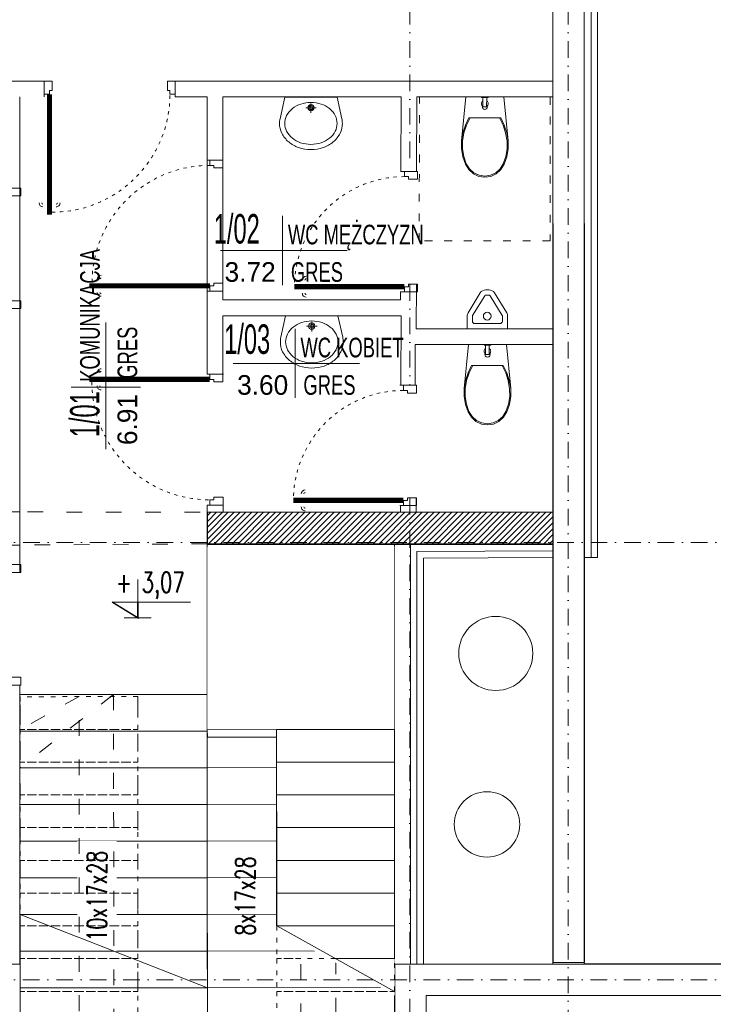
# Model space of a CAD drawing. Header units: centimetres. Extents: x -122 to 72759, y 3298 to 43172.
# Tile 13 of 243: x 37161 to 37691, y 8097 to 8849. Entities that reach past the tile are written whole.
import ezdxf
from ezdxf.enums import TextEntityAlignment as Align

# ---------------------------------------------------------------- set-up
doc = ezdxf.new("R2010")
doc.units = ezdxf.units.CM
doc.header["$MEASUREMENT"] = 0
doc.linetypes.add('ACAD_ISO03W100', pattern=[30, 12, -18])
doc.linetypes.add('DASHDOT', pattern=[25.4, 12.7, -6.35, 0, -6.35])
doc.layers.get('0').update_dxf_attribs({"lineweight": 5})
for name, color, linetype, lineweight in [('0-LINIA CIENKA', 7, 'Continuous', 5), ('0-LINIA ŚREDNIA', 7, 'Continuous', 5), ('0-OSIE', 7, 'DASHDOT', 5), ('0-WIDOSK', 7, 'Continuous', 5), ('1-sciany projektowane', 7, 'Continuous', 5), ('_ nowe meble', 7, 'Continuous', 5), ('_ ściany konstrukcyjne', 7, 'Continuous', 5), ('A_drzwi', 252, 'Continuous', 5), ('A_sciany dzialowe', 7, 'Continuous', 5), ('meble', 7, 'Continuous', 5), ('METKI MIESZKAŃ', 7, 'Continuous', 5), ('OCIEPLENIE', 7, 'BATTING', 5), ('PR-METKI', 7, 'Continuous', 5), ('wymiarowanie', 7, 'Continuous', 5), ('ZZZ_Xref', 7, 'Continuous', 5)]:
    doc.layers.add(name, color=color, linetype=linetype, lineweight=lineweight)
doc.styles.get("Standard").update_dxf_attribs({"font": 'ARIAL.TTF'})
doc.styles.add('tabelka', font='swz721lc.ttf')
doc.linetypes.add('BATTING', pattern='A,0.0001,-0.1,[134,ltypeshp.shx,S=0.1,R=0,X=-0.1,Y=0],-0.2,[134,ltypeshp.shx,S=0.1,R=180,X=0.1,Y=0],-0.1', length=0.4001)

# ---------------------------------------------------------------- blocks, each defined once
blk = doc.blocks.new('G$CA1DC9C89')
at = {"layer": 'wymiarowanie', "lineweight": 5, "ltscale": 0.5, "transparency": 33554687}
h = blk.add_hatch(dxfattribs=at)
h.set_pattern_fill('ANSI31', color=256, angle=228.1888)
h.set_pattern_definition([(45, (-704.956, 2560.7218), (-2.245064, 2.245064), [])])
h.paths.add_polyline_path([(2658.22, -2167.28), (2922.04, -2167.28), (2922.04, -2142.76), (2658.22, -2142.76)])
at = {"lineweight": 5}
blk.add_line((2816.92, -2045.75), (2816.92, -2014.76), dxfattribs=at)
at = {"layer": '0-LINIA CIENKA', "lineweight": 5}
for points in [[(2922.01, -2487.71), (2922.01, -1357.7), (2945.93, -1357.7), (2945.93, -2487.71)], [(4056.09, -1357.64), (2946.09, -1357.64), (2946.09, -2487.63), (4056.09, -2487.63)]]:
    blk.add_lwpolyline(points, close=True, dxfattribs=at)
at = {"layer": '0-LINIA ŚREDNIA', "lineweight": 5}
blk.add_lwpolyline([(1439.32, -1488.75), (2204.93, -1488.74), (2204.93, -1313.67), (4100.09, -1313.67), (4100.09, -2531.73), (2845.27, -2531.74), (2845.27, -2648.7), (2845.27, -2648.7), (2845.27, -2720.74), (2471.1, -2720.74), (2471.1, -2531.74), (1439.21, -2531.73), (1439.52, -2511.72), (2491.1, -2511.74), (2491.1, -2700.74), (2825.27, -2700.74), (2825.27, -2668.7), (2825.27, -2668.7), (2825.27, -2511.74), (4080.09, -2511.73), (4080.09, -1333.67), (2224.93, -1333.67), (2224.93, -1508.74), (1439.32, -1508.75)], close=True, dxfattribs=at)
blk.add_lwpolyline([(1439.52, -2511.72), (1453.37, -2511.73), (2491.1, -2511.74), (2491.1, -2700.74), (2825.27, -2700.74), (2825.27, -2668.7), (2825.27, -2668.7), (2825.27, -2511.74), (4080.09, -2511.73), (4080.09, -1333.67), (2224.93, -1333.67), (2224.93, -1508.74), (1439.32, -1508.75)], dxfattribs=at)
at = {"layer": '0-OSIE', "lineweight": 5}
for points in [[(2812.92, -1069.14), (2812.92, -1882.55)], [(2933.78, -1069.14), (2933.78, -3307.2)], [(2812.92, -1968.55), (2812.92, -2045.75)], [(2812.92, -2131.75), (2812.92, -3307.2)]]:
    blk.add_lwpolyline(points, dxfattribs=at)
at = {"layer": '0-WIDOSK', "lineweight": 5, "const_width": 1.12}
blk.add_lwpolyline([(2585.46, -2211.35), (2605.05, -2223.37), (2605.05, -2211.35)], dxfattribs=at)
at = {"layer": '1-sciany projektowane', "lineweight": 5}
for points in [[(2818.73, -1882.55), (2805.68, -1882.55)], [(2515.64, -1895.29), (2502.96, -1895.29)], [(2818.73, -1974.55), (2805.71, -1974.55)], [(2515.64, -1987.29), (2502.96, -1987.29)], [(2817.92, -2045.75), (2805.24, -2045.75)], [(2817.92, -2137.75), (2805.24, -2137.75)], [(2515.69, -2182.78), (2502.84, -2182.78)], [(2515.69, -2274.78), (2502.76, -2274.78)]]:
    blk.add_lwpolyline(points, dxfattribs=at)
at = {"layer": '_ nowe meble', "lineweight": 5}
for p, q in [((2717.29, -1825.89), (2713.67, -1842.29)), ((2757.29, -1825.91), (2717.29, -1825.89)), ((2760.89, -1842.3), (2757.29, -1825.91)), ((2852.31, -1859.24), (2855.64, -1825.63)), ((2855.64, -1825.63), (2884.55, -1825.64)), ((2867.58, -1825.58), (2867.58, -1826.08)), ((2867.58, -1826.08), (2872.62, -1826.09)), ((2868.69, -1826.08), (2868.68, -1833.14)), ((2871.51, -1826.08), (2871.5, -1833.14)), ((2872.62, -1826.09), (2872.62, -1825.58)), ((2887.86, -1859.25), (2884.55, -1825.64)), ((2733.29, -1833.9), (2741.29, -1833.9)), ((2737.28, -1837.9), (2737.29, -1830.66)), ((2868.08, -1833.14), (2872.11, -1833.14)), ((2882.21, -1841.71), (2857.97, -1841.7)), ((2857.33, -1990.45), (2866.59, -1975.35)), ((2870.85, -1972.96), (2872.06, -1972.96)), ((2870.85, -1976.96), (2873.27, -1976.96)), ((2872.06, -1972.96), (2873.27, -1972.96)), ((2877.53, -1975.35), (2886.8, -1990.45)), ((2860.74, -1992.54), (2870, -1977.44)), ((2874.12, -1977.44), (2883.39, -1992.54)), ((2717.93, -1992.71), (2714.33, -2009.11)), ((2757.93, -1992.71), (2717.93, -1992.71)), ((2737.93, -2004.71), (2737.93, -1997.48)), ((2761.54, -2009.11), (2757.93, -1992.71)), ((2856.59, -2002.76), (2856.59, -1993.06)), ((2860.59, -1996.76), (2860.59, -1993.06)), ((2881.53, -1998.76), (2862.59, -1998.76)), ((2883.53, -1993.06), (2883.53, -1996.76)), ((2887.53, -1993.06), (2887.53, -2002.76)), ((2733.93, -2000.71), (2741.93, -2000.71)), ((2887.53, -2002.76), (2856.59, -2002.76)), ((2869.57, -2014.7), (2869.57, -2015.2)), ((2874.61, -2015.2), (2874.61, -2014.7)), ((2854.32, -2048.37), (2857.63, -2014.75)), ((2857.63, -2014.75), (2886.54, -2014.75)), ((2869.57, -2015.2), (2874.61, -2015.2)), ((2870.68, -2015.2), (2870.68, -2022.26)), ((2873.5, -2015.2), (2873.5, -2022.26)), ((2889.86, -2048.37), (2886.54, -2014.75)), ((2870.07, -2022.26), (2874.1, -2022.26)), ((2884.21, -2030.82), (2859.97, -2030.82))]:
    blk.add_line(p, q, dxfattribs=at)
for points in [[(2857.97, -1841.7), (2855.26, -1847.21), (2853.36, -1853.1), (2852.31, -1859.24)], [(2858.92, -1841.7), (2856.13, -1847.22), (2854.18, -1853.15), (2853.11, -1859.33)], [(2887.06, -1859.34), (2885.99, -1853.16), (2884.04, -1847.23), (2881.26, -1841.71)], [(2887.86, -1859.25), (2886.81, -1853.11), (2884.91, -1847.22), (2882.21, -1841.71)], [(2852.31, -1859.24), (2852.24, -1865.34), (2853.23, -1871.34), (2855.24, -1877.03)], [(2853.11, -1859.33), (2853.04, -1865.26), (2854, -1871.11), (2855.95, -1876.65)], [(2884.2, -1876.66), (2886.16, -1871.12), (2887.13, -1865.28), (2887.06, -1859.34)], [(2884.92, -1877.04), (2886.93, -1871.35), (2887.92, -1865.35), (2887.86, -1859.25)], [(2855.24, -1877.03), (2857.82, -1881.14), (2861.34, -1884.32), (2865.53, -1886.34), (2870.07, -1887.03)], [(2855.95, -1876.65), (2858.41, -1880.56), (2861.76, -1883.59), (2865.75, -1885.5), (2870.07, -1886.16)], [(2870.07, -1886.16), (2874.4, -1885.51), (2878.39, -1883.59), (2881.74, -1880.57), (2884.2, -1876.66)], [(2870.07, -1887.03), (2874.61, -1886.34), (2878.81, -1884.33), (2882.33, -1881.15), (2884.92, -1877.04)], [(2870.07, -1887.03), (2874.61, -1886.34), (2878.81, -1884.33), (2882.33, -1881.15), (2884.92, -1877.04)], [(2859.97, -2030.82), (2857.26, -2036.33), (2855.36, -2042.23), (2854.32, -2048.37)], [(2860.92, -2030.82), (2858.13, -2036.34), (2856.18, -2042.27), (2855.11, -2048.46)], [(2889.06, -2048.46), (2887.99, -2042.27), (2886.04, -2036.34), (2883.26, -2030.82)], [(2889.86, -2048.37), (2888.81, -2042.23), (2886.91, -2036.33), (2884.21, -2030.82)], [(2854.32, -2048.37), (2854.25, -2054.46), (2855.24, -2060.46), (2857.25, -2066.16)], [(2855.11, -2048.46), (2855.04, -2054.39), (2856, -2060.23), (2857.96, -2065.77)], [(2886.21, -2065.77), (2888.17, -2060.23), (2889.13, -2054.39), (2889.06, -2048.46)], [(2886.93, -2066.16), (2888.94, -2060.46), (2889.93, -2054.46), (2889.86, -2048.37)], [(2857.25, -2066.16), (2859.83, -2070.27), (2863.35, -2073.45), (2867.55, -2075.46), (2872.09, -2076.15)], [(2857.96, -2065.77), (2860.42, -2069.68), (2863.78, -2072.71), (2867.77, -2074.63), (2872.09, -2075.28)], [(2872.09, -2075.28), (2876.41, -2074.63), (2880.4, -2072.71), (2883.75, -2069.68), (2886.21, -2065.77)], [(2872.09, -2076.15), (2876.63, -2075.46), (2880.82, -2073.45), (2884.34, -2070.27), (2886.93, -2066.16)], [(2872.09, -2076.15), (2876.63, -2075.46), (2880.82, -2073.45), (2884.34, -2070.27), (2886.93, -2066.16)], [(2658.1, -2337.81), (2658.07, -2166.81)], [(2658.13, -2309.99), (2658.12, -2281.81), (2515.22, -2281.86)], [(2658.1, -2337.81), (2658.13, -2309.84), (2514.99, -2309.84)], [(2658.13, -2309.84), (2515, -2309.84)], [(2658.05, -2309.81), (2658.09, -2309.81)], [(2658.1, -2337.81), (2514.98, -2337.81)], [(2658.1, -2337.81), (2658.11, -2365.81), (2658.11, -2365.81)], [(2658.1, -2337.81), (2658.1, -2337.81)], [(2658.1, -2365.81), (2514.98, -2365.81)], [(2658.12, -2393.81), (2658.11, -2365.81)], [(2658.13, -2393.81), (2515, -2393.81)], [(2658.13, -2421.81), (2658.12, -2393.81)], [(2658.13, -2421.81), (2515.13, -2421.86)], [(2658.14, -2449.81), (2658.13, -2421.81)], [(2515.15, -2449.86), (2658.15, -2449.81)], [(2658.15, -2477.81), (2658.14, -2449.81)], [(2658.15, -2477.81), (2515.15, -2477.86)], [(2515.09, -2496.37), (2515.09, -2676.69), (2801.09, -2676.69), (2801.09, -2507.15)], [(2515.16, -2505.86), (2515.18, -2533.86), (2658.18, -2533.81), (2658.16, -2505.81), (2515.16, -2505.86)], [(2801.17, -2505.75), (2801.18, -2533.75), (2658.18, -2533.81), (2658.17, -2505.81), (2801.17, -2505.75)]]:
    blk.add_lwpolyline(points, dxfattribs=at)
for centre, radius in [((2871.91, -1993.06), 2.94), ((2878.44, -2250.56), 28.3), ((2871.76, -2381.09), 24.97)]:
    blk.add_circle(centre, radius, dxfattribs=at)
for centre, radius, start, end in [((2735.83, -1850.45), 20.32, 108.3128, 128.63892), ((2737.28, -1854.82), 24.93, 89.97911, 108.3128), ((2737.29, -1833.9), 2.39, 89.97911, 269.97911), ((2737.29, -1833.9), 1.44, 89.97911, 269.97911), ((2737.29, -1833.9), 2.39, 269.97911, 89.97911), ((2737.29, -1833.9), 1.44, 269.97911, 89.97911), ((2737.28, -1854.82), 24.93, 71.64542, 89.97911), ((2738.73, -1850.45), 20.32, 51.3193, 71.64542), ((2870.09, -1830.72), 2.52, 126.83876, 233.11876), ((2870.09, -1833.14), 2.02, 179.97876, 359.97875), ((2870.09, -1830.72), 2.52, 306.83876, 53.11876), ((2730.18, -1845.9), 12.9, 152.60548, 179.97911), ((2733.61, -1847.67), 16.76, 128.63892, 152.60548), ((2740.95, -1847.67), 16.76, 27.35274, 51.3193), ((2744.38, -1845.9), 12.9, 359.97911, 27.35274), ((2730.05, -1845.9), 16.77, 167.56841, 179.97911), ((2730.05, -1845.9), 16.77, 179.97911, 206.40907), ((2730.18, -1845.9), 12.9, 179.97911, 207.35274), ((2744.38, -1845.9), 12.9, 332.60548, 359.97911), ((2744.51, -1845.9), 16.77, 333.54915, 359.97911), ((2744.51, -1845.9), 16.77, 359.97911, 12.38982), ((2733.54, -1844.16), 20.67, 206.40907, 230.17354), ((2733.61, -1844.12), 16.76, 207.35274, 231.3193), ((2740.95, -1844.13), 16.76, 308.63892, 332.60548), ((2741.02, -1844.16), 20.67, 309.78468, 333.54915), ((2735.81, -1841.44), 24.21, 230.17354, 250.93556), ((2735.83, -1841.35), 20.32, 231.3193, 251.64542), ((2737.28, -1837.18), 28.72, 250.93556, 269.97911), ((2737.28, -1836.97), 24.93, 251.64542, 269.97911), ((2737.28, -1836.97), 24.93, 269.97911, 288.3128), ((2737.28, -1837.18), 28.72, 269.97911, 289.02266), ((2738.73, -1841.35), 20.32, 288.3128, 308.63892), ((2738.76, -1841.44), 24.21, 289.02266, 309.78468), ((2870.85, -1977.96), 5, 90, 148.47729), ((2870.85, -1977.96), 1, 90, 148.47729), ((2873.27, -1977.96), 5, 31.52271, 90), ((2873.27, -1977.96), 1, 31.52271, 90), ((2861.59, -1993.06), 5, 148.47729, 180), ((2882.53, -1993.06), 5, 360, 31.52271), ((2736.48, -2017.26), 20.32, 108.33404, 128.66016), ((2737.93, -2021.64), 24.93, 90.00035, 108.33404), ((2737.93, -2000.71), 2.39, 90.00035, 270.00035), ((2737.93, -2000.71), 1.44, 90.00035, 270.00035), ((2737.93, -2021.64), 24.93, 71.66666, 90.00035), ((2737.93, -2000.71), 2.39, 270.00035, 90.00035), ((2737.93, -2000.71), 1.44, 270.00035, 90.00035), ((2739.38, -2017.26), 20.32, 51.34054, 71.66666), ((2861.59, -1993.06), 1, 148.47729, 179.99999), ((2862.59, -1996.76), 2, 180, 270), ((2881.53, -1996.76), 2, 270, 0), ((2882.53, -1993.06), 1, 0, 31.52271), ((2730.84, -2012.71), 12.9, 152.62672, 180.00035), ((2734.26, -2014.48), 16.76, 128.66016, 152.62672), ((2741.61, -2014.48), 16.76, 27.37398, 51.34054), ((2745.03, -2012.71), 12.9, 0.00035, 27.37398), ((2730.7, -2012.71), 16.77, 167.58965, 180.00035), ((2730.7, -2012.71), 16.77, 180.00035, 206.43031), ((2730.84, -2012.71), 12.9, 180.00035, 207.37398), ((2745.03, -2012.71), 12.9, 332.62672, 0.00035), ((2745.17, -2012.71), 16.77, 333.57039, 0.00035), ((2745.17, -2012.71), 16.77, 0.00035, 12.41106), ((2734.2, -2010.98), 20.67, 206.43031, 230.19478), ((2734.26, -2010.94), 16.76, 207.37398, 231.34054), ((2741.61, -2010.94), 16.76, 308.66016, 332.62672), ((2741.67, -2010.98), 20.67, 309.80592, 333.57039), ((2872.09, -2019.84), 2.52, 126.86, 233.14), ((2872.09, -2019.84), 2.52, 306.86, 53.14), ((2736.46, -2008.26), 24.21, 230.19478, 250.95681), ((2736.48, -2008.16), 20.32, 231.34055, 251.66666), ((2737.93, -2003.79), 24.93, 251.66666, 270.00035), ((2737.93, -2003.79), 24.93, 270.00035, 288.33404), ((2739.38, -2008.16), 20.32, 288.33404, 308.66016), ((2739.41, -2008.26), 24.21, 289.0439, 309.80592), ((2872.09, -2022.26), 2.02, 179.99999, 0.00001), ((2737.93, -2003.99), 28.72, 250.95681, 270.00035), ((2737.93, -2003.99), 28.72, 270.00035, 289.0439)]:
    blk.add_arc(centre, radius, start, end, dxfattribs=at)
at = {"layer": '_ ściany konstrukcyjne', "lineweight": 5}
for points in [[(1439.52, -2511.72), (1453.37, -2511.73), (2491.1, -2511.74), (2491.1, -2700.74), (2825.27, -2700.74), (2825.27, -2668.7), (2825.27, -2668.7), (2825.27, -2511.74), (4080.09, -2511.73), (4080.09, -1333.67), (2224.93, -1333.67), (2224.93, -1508.74), (1439.33, -1508.75)], [(2503.01, -2487.72), (2515.1, -2487.71), (2515.1, -2676.74), (2801.27, -2676.74), (2801.27, -2487.74), (4056.09, -2487.73), (4056.09, -1357.67), (2248.93, -1357.67), (2248.93, -1532.74), (2248.67, -1532.74)], [(2817.98, -1882.55), (2818.09, -1825.64), (2922.11, -1825.63), (2922.01, -1357.7), (2248.85, -1357.82), (2248.94, -1825.75), (2502.98, -1825.69)], [(2249.01, -2487.76), (2515.1, -2487.74), (2515.1, -2676.74), (2801.27, -2676.74), (2801.27, -2487.74), (4056.09, -2487.73), (4056.09, -1357.67), (2248.93, -1357.67), (2248.93, -1532.75), (2248.97, -1539.65)], [(2627.63, -1813.66), (2670.09, -1813.65), (2670.09, -1813.65), (2922.1, -1813.63), (2922.01, -1357.7), (2248.93, -1357.82), (2249.02, -1813.75), (2539.63, -1813.68)], [(2922.08, -1357.64), (2921.94, -2487.71)], [(2945.94, -2487.71), (2946.08, -1357.64)], [(2533.63, -1813.66), (2533.63, -1825.66)], [(2633.63, -1813.66), (2633.63, -1825.71)], [(2514.99, -2049.59), (2514.99, -2049.59), (2514.98, -1825.69)], [(2633.63, -1825.67), (2658, -1825.66), (2658.04, -2037.31)], [(2805.94, -1882.55), (2806.09, -1825.64), (2670.09, -1825.66), (2670.12, -1980.71), (2805.69, -1980.71), (2805.69, -1980.71), (2805.71, -1974.55)], [(2670.09, -1825.66), (2670.11, -1980.71)], [(2670.09, -1873.91), (2658.09, -1873.91)], [(2922.04, -2002.76), (2817.75, -2002.71), (2817.82, -1968.55)], [(2670.09, -1973.91), (2658.09, -1973.91)], [(2670.12, -1992.71), (2670.12, -2040.31)], [(2670.12, -1992.71), (2806.09, -1992.71)], [(2805.94, -2045.75), (2806.09, -1992.71)], [(2822.09, -2002.76), (2922.04, -2002.76)], [(2921.94, -2014.75), (2816.92, -2014.76)], [(2816.92, -2014.76), (2922.04, -2014.76)], [(2514.99, -2188.78), (2514.99, -2037.59)], [(2670.43, -2037.31), (2658, -2037.31)], [(2670.14, -2131.31), (2670.14, -2142.81), (2921.98, -2142.75)], [(2922.04, -2142.76), (2817.75, -2142.71), (2817.78, -2131.75)], [(2670, -2137.31), (2658, -2137.31)], [(2658.06, -2137.31), (2658.07, -2166.81), (2921.98, -2166.75)], [(2921.94, -2142.79), (2805.66, -2142.74), (2805.67, -2137.75)], [(2801.09, -2676.69), (2801.09, -2167.74)], [(2813.27, -2487.74), (2813.27, -2167.75)], [(2515, -2487.74), (2514.99, -2274.78)]]:
    blk.add_lwpolyline(points, dxfattribs=at)
blk.add_lwpolyline([(2515.05, -2167.86), (2490.72, -2167.81), (2490.68, -2142.5), (2515.01, -2142.5)], close=True, dxfattribs=at)
at = {"layer": 'A_drzwi', "lineweight": 5}
for points in [[(2539.63, -1820.66), (2537.63, -1820.66), (2537.63, -1823.66), (2533.63, -1823.66), (2533.63, -1823.66), (2533.63, -1823.66), (2533.63, -1813.66), (2533.63, -1813.66), (2533.63, -1813.66), (2539.63, -1813.66)], [(2627.63, -1820.66), (2629.63, -1820.66), (2629.63, -1823.66), (2633.63, -1823.66), (2633.63, -1823.66), (2633.63, -1823.66), (2633.63, -1813.66), (2633.63, -1813.66), (2633.63, -1813.66), (2627.63, -1813.66)], [(2663.09, -1879.91), (2663.09, -1877.91), (2660.09, -1877.91), (2660.09, -1873.91), (2660.09, -1873.91), (2660.09, -1873.91), (2670.09, -1873.91), (2670.09, -1873.91), (2670.09, -1873.91), (2670.09, -1879.91)], [(2811.73, -1888.55), (2811.73, -1886.55), (2808.73, -1886.55), (2808.73, -1882.55), (2808.73, -1882.55), (2808.73, -1882.55), (2818.73, -1882.55), (2818.73, -1882.55), (2818.73, -1882.55), (2818.73, -1888.55)], [(2508.64, -1901.29), (2508.64, -1899.29), (2505.64, -1899.29), (2505.64, -1895.29), (2505.64, -1895.29), (2505.64, -1895.29), (2515.64, -1895.29), (2515.64, -1895.29), (2515.64, -1895.29), (2515.64, -1901.29)], [(2663.09, -1967.91), (2663.09, -1969.91), (2660.09, -1969.91), (2660.09, -1973.91), (2660.09, -1973.91), (2660.09, -1973.91), (2670.09, -1973.91), (2670.09, -1973.91), (2670.09, -1973.91), (2670.09, -1967.91)], [(2811.73, -1968.55), (2811.73, -1970.55), (2808.73, -1970.55), (2808.73, -1974.55), (2808.73, -1974.55), (2808.73, -1974.55), (2818.73, -1974.55), (2818.73, -1974.55), (2818.73, -1974.55), (2818.73, -1968.55)], [(2508.64, -1981.29), (2508.64, -1983.29), (2505.64, -1983.29), (2505.64, -1987.29), (2505.64, -1987.29), (2505.64, -1987.29), (2515.64, -1987.29), (2515.64, -1987.29), (2515.64, -1987.29), (2515.64, -1981.29)], [(2663, -2043.31), (2663, -2041.31), (2660, -2041.31), (2660, -2037.31), (2660, -2037.31), (2660, -2037.31), (2670, -2037.31), (2670, -2037.31), (2670.12, -2037.31), (2670.12, -2043.31)], [(2810.92, -2051.75), (2810.92, -2049.75), (2807.92, -2049.75), (2807.92, -2045.75), (2807.92, -2045.75), (2807.92, -2045.75), (2817.92, -2045.75), (2817.92, -2045.75), (2817.92, -2045.75), (2817.92, -2051.75)], [(2663, -2131.31), (2663, -2133.31), (2660, -2133.31), (2660, -2137.31), (2660, -2137.31), (2660, -2137.31), (2670, -2137.31), (2670, -2137.31), (2670.22, -2137.31), (2670.22, -2131.31)], [(2810.92, -2131.75), (2810.92, -2133.75), (2807.92, -2133.75), (2807.92, -2137.75), (2807.92, -2137.75), (2807.92, -2137.75), (2817.92, -2137.75), (2817.92, -2137.75), (2817.92, -2137.75), (2817.92, -2131.75)], [(2508.69, -2188.78), (2508.69, -2186.78), (2505.69, -2186.78), (2505.69, -2182.78), (2505.69, -2182.78), (2505.69, -2182.78), (2515.69, -2182.78), (2515.69, -2182.78), (2515.69, -2182.78), (2515.69, -2188.78)], [(2508.69, -2268.78), (2508.69, -2270.78), (2505.69, -2270.78), (2505.69, -2274.78), (2505.69, -2274.78), (2505.69, -2274.78), (2515.69, -2274.78), (2515.69, -2274.78), (2515.69, -2274.78), (2515.69, -2268.78)]]:
    blk.add_lwpolyline(points, close=True, dxfattribs=at)
at = {"layer": 'A_drzwi', "lineweight": 5, "const_width": 4}
for points in [[(2537.63, -1823.66), (2537.63, -1915.66)], [(2660.09, -1969.91), (2568.09, -1969.91)], [(2808.73, -1970.55), (2724.73, -1970.55)], [(2660, -2041.31), (2568, -2041.31)], [(2807.92, -2133.75), (2723.92, -2133.75)]]:
    blk.add_lwpolyline(points, dxfattribs=at)
at = {"layer": 'A_drzwi', "linetype": 'ACAD_ISO03W100', "lineweight": 5, "ltscale": 0.2}
for centre, radius, start, end in [((2539.63, -1823.66), 90, 270, 0), ((2660.09, -1967.91), 90, 90, 180), ((2808.73, -1970.55), 84, 90, 180), ((2660, -2043.31), 90, 180, 270), ((2807.92, -2133.75), 84, 90, 180)]:
    blk.add_arc(centre, radius, start, end, dxfattribs=at)
at = {"layer": 'A_drzwi', "linetype": 'Continuous', "lineweight": 5}
for centre, radius, start, end in [((2532.63, -1906.66), 3, 180.01012, 270.01011), ((2532.63, -1906.66), 1, 180.01012, 270.01012), ((2542.63, -1906.66), 3, 270.01011, 0.01012), ((2542.63, -1906.66), 1, 270.01011, 0.01012), ((2577.09, -1964.91), 3, 89.98989, 179.98989), ((2577.09, -1964.91), 1, 89.98989, 179.98989), ((2733.73, -1965.55), 3, 89.98989, 179.98989), ((2733.73, -1965.55), 1, 89.98988, 179.98988), ((2577.09, -1974.91), 3, 179.98989, 269.98988), ((2577.09, -1974.91), 1, 179.98989, 269.98988), ((2733.73, -1975.55), 3, 179.98989, 269.98988), ((2733.73, -1975.55), 1, 179.98988, 269.98988), ((2577, -2036.31), 3, 90.01011, 180.01012), ((2577, -2036.31), 1, 90.01011, 180.01012), ((2577, -2046.31), 3, 180.01011, 270.01011), ((2577, -2046.31), 1, 180.01011, 270.01012), ((2732.92, -2128.75), 3, 89.98989, 179.98989), ((2732.92, -2128.75), 1, 89.98989, 179.98988), ((2732.92, -2138.75), 3, 179.98989, 269.98989), ((2732.92, -2138.75), 1, 179.98989, 269.98989)]:
    blk.add_arc(centre, radius, start, end, dxfattribs=at)
at = {"layer": 'A_sciany dzialowe', "lineweight": 5}
for p, q in [((2533.63, -1814.66), (2533.63, -1822.66)), ((2633.63, -1814.66), (2633.63, -1822.66)), ((2669.09, -1873.91), (2661.09, -1873.91)), ((2817.73, -1882.55), (2809.73, -1882.55)), ((2669.09, -1973.91), (2661.09, -1973.91)), ((2817.73, -1974.55), (2809.73, -1974.55)), ((2669, -2037.31), (2661, -2037.31)), ((2816.92, -2045.75), (2808.92, -2045.75)), ((2669, -2137.31), (2661, -2137.31)), ((2816.92, -2137.75), (2808.92, -2137.75))]:
    blk.add_line(p, q, dxfattribs=at)
at = {"layer": 'meble', "linetype": 'ACAD_ISO03W100', "lineweight": 5}
for points in [[(2946.22, -2486.5), (2946.01, -1522.5)], [(2490.68, -2142.5), (2658.22, -2142.76)], [(2658.07, -2166.81), (2515.05, -2167.86)], [(2515.13, -2421.86), (2515.18, -2281.86)], [(2515.18, -2281.86), (2658.08, -2281.81)], [(2605.18, -2283.56), (2605.18, -2676.74)], [(2658.1, -2337.81), (2658.08, -2281.81)]]:
    blk.add_lwpolyline(points, dxfattribs=at)
at = {"layer": 'meble', "linetype": 'ACAD_ISO03W100', "lineweight": 5, "ltscale": 0.5}
blk.add_lwpolyline([(2820.1, -1825.62), (2920.1, -1825.65), (2920.06, -1935.65), (2820.06, -1935.62)], close=True, dxfattribs=at)
at = {"layer": 'meble', "linetype": 'ACAD_ISO03W100', "lineweight": 5, "ltscale": 0.3}
for points in [[(2605.18, -2283.56), (2515.18, -2283.59), (2515.19, -2308.59), (2605.19, -2308.56), (2605.18, -2283.56)], [(2605.12, -2308.56), (2515.12, -2308.59), (2515.12, -2333.59), (2605.13, -2333.56), (2605.12, -2308.56)], [(2605.06, -2333.56), (2515.06, -2333.59), (2515.07, -2358.59), (2605.07, -2358.56), (2605.06, -2333.56)], [(2605.17, -2508.56), (2515.17, -2508.59), (2515.17, -2533.59), (2605.18, -2533.56), (2605.17, -2508.56)]]:
    blk.add_lwpolyline(points, dxfattribs=at)
at = {"layer": 'meble', "linetype": 'ACAD_ISO03W100', "lineweight": 5}
blk.add_circle((2729.64, -2336.97), 5, dxfattribs=at)
at = {"layer": 'METKI MIESZKAŃ', "lineweight": 5}
for p, q in [((2715.64, -1916.49), (2715.62, -1969.28)), ((2725.22, -2002.76), (2725.2, -2055.54)), ((2554.23, -2047.2), (2607.02, -2047.22))]:
    blk.add_line(p, q, dxfattribs=at)
for points in [[(2668.28, -1942.86), (2764.9, -1942.91)], [(2580.6, -2094.56), (2580.65, -1997.94)], [(2677.86, -2029.13), (2774.48, -2029.18)]]:
    blk.add_lwpolyline(points, dxfattribs=at)
at = {"layer": 'OCIEPLENIE', "lineweight": 5, "ltscale": 10}
for points in [[(2951.22, -2177.28), (2951.22, -1357.64)], [(2922, -2172.28), (2818.27, -2172.73), (2818.27, -2487.74)]]:
    blk.add_lwpolyline(points, dxfattribs=at)
at = {"layer": 'PR-METKI', "lineweight": 5, "ltscale": 15}
for points in [[(2605.05, -2223.37), (2605.05, -2194)], [(2605.05, -2223.37), (2585.46, -2211.35), (2645.28, -2211.35), (2605.05, -2211.35), (2605.05, -2223.37)], [(2594.73, -2223.37), (2615.36, -2223.37)]]:
    blk.add_lwpolyline(points, dxfattribs=at)
at = {"layer": 'wymiarowanie', "lineweight": 5, "ltscale": 0.5}
for points in [[(2922.01, -1357.7), (2946, -1357.7), (2946.22, -2486.5), (2922.22, -2486.5)], [(2658.22, -2167.28), (2922.04, -2167.28), (2922.04, -2142.76), (2658.22, -2142.76)]]:
    blk.add_lwpolyline(points, close=True, dxfattribs=at)
for points in [[(2956.22, -2177.28), (2956.22, -1357.64)], [(2921.98, -2167.28), (2813.27, -2167.75), (2813.27, -2487.74)], [(2922.03, -2177.28), (2823.27, -2177.71), (2823.27, -2487.74)], [(2956.22, -2177.28), (2946.16, -2177.28)], [(2755.99, -2308.55), (2756.16, -2484.67), (2801.09, -2459.65)]]:
    blk.add_lwpolyline(points, dxfattribs=at)
blk.add_circle((2756.11, -2308.58), 4.37, dxfattribs=at)
at = {"layer": 'METKI MIESZKAŃ', "lineweight": 5, "ltscale": 0.5, "style": 'tabelka'}
for s, height, rotation, width, p in [('1/02', 22.5, 359.97073, 0.6, (2663.07, -1937.61)), ('WC MĘŻCZYZN', 15, 359.97073, 0.7, (2719.68, -1938.24)), ('KOMUNIKACJA', 15, 89.97073, 0.7, (2575.98, -2043.16)), ('GRES', 15, 359.97073, 0.7, (2721.96, -1966.84)), ('1/03', 22.5, 359.97073, 0.6, (2671.02, -2021.84)), ('GRES', 15, 89.97073, 0.7, (2604.58, -2040.88)), ('WC KOBIET', 15, 359.97073, 0.7, (2729.26, -2024.5)), ('GRES', 15, 359.97073, 0.7, (2731.54, -2053.11)), ('1/01', 22.5, 89.97073, 0.6, (2575.76, -2085.53))]:
    blk.add_text(s, height=height, rotation=rotation, dxfattribs=dict(at, width=width)).set_placement(p)
for s, rotation, p in [('3.72', 359.97073, (2710.37, -1966.83)), ('3.60', 359.97073, (2719.95, -2053.09)), ('6.91', 89.97073, (2604.57, -2052.47))]:
    blk.add_text(s, height=15, rotation=rotation, dxfattribs=at).set_placement(p, align=Align.RIGHT)
at = {"layer": 'PR-METKI', "lineweight": 5, "ltscale": 15, "insert": (2588.34, -2208.84), "char_height": 15.6188, "width": 196.6771, "attachment_point": 7, "rotation": 0}
blk.add_mtext('{\\W0.7;\\Fromans|c238;+ 3,07}', dxfattribs=at)
at = {"layer": 'wymiarowanie', "lineweight": 5, "insert": (2770.83, -2347.98), "char_height": 14, "attachment_point": 5, "rotation": 90.0097, "bg_fill": 3, "box_fill_scale": 1.1, "bg_fill_color": 256, "bg_fill_true_color": 13158600, "bg_fill_transparency": 0}
blk.add_mtext('\\A1;{\\W0.7;\\Fromans.shx|c226;SCHODY TECHNICZNE NA WIEŻE}', dxfattribs=at)
at = {"layer": 'wymiarowanie', "lineweight": 5, "char_height": 15, "attachment_point": 5, "rotation": 90.0097, "bg_fill": 2}
for s, insert in [('\\A1;{\\W0.7;\\Fromans.shx|c226;10x17x28}', (2573.86, -2435.83)), ('\\A1;{\\W0.7;\\Fromans.shx|c226;8x17x28}', (2687.19, -2435.79))]:
    blk.add_mtext(s, dxfattribs=dict(at, insert=insert))
at = {"layer": '_ nowe meble', "lineweight": 5}
blk.add_lwpolyline([(2658.03, -2308.54), (2711.11, -2308.54), (2716.03, -2308.59), (2716.12, -2461.35), (2711.09, -2458.59), (2711.11, -2314.45), (2658.17, -2314.46)], close=True, dxfattribs=at)
for points in [[(2658.1, -2337.81), (2658.11, -2365.81), (2801.11, -2365.75), (2801.1, -2337.75), (2658.1, -2337.81)], [(2801.11, -2365.75), (2801.13, -2393.75), (2658.13, -2393.81), (2658.11, -2365.81), (2801.11, -2365.75)], [(2801.13, -2393.75), (2801.14, -2421.75), (2658.14, -2421.81), (2658.13, -2393.81), (2801.13, -2393.75)], [(2801.14, -2421.75), (2801.15, -2449.75), (2658.15, -2449.81), (2658.14, -2421.81), (2801.14, -2421.75)], [(2515.14, -2449.86), (2515.15, -2477.86), (2586.66, -2477.83)], [(2658.16, -2505.81), (2515.15, -2449.86)], [(2801.15, -2449.75), (2801.16, -2477.75), (2658.16, -2477.81), (2658.15, -2449.81), (2801.15, -2449.75)], [(2515.15, -2477.86), (2515.16, -2505.86), (2658.16, -2505.81), (2658.15, -2477.81)], [(2586.66, -2477.83), (2515.15, -2477.86)], [(2801.16, -2477.75), (2801.17, -2505.75), (2658.17, -2505.81), (2658.16, -2477.81), (2801.16, -2477.75)]]:
    blk.add_lwpolyline(points, dxfattribs=at)
at = {"layer": 'meble', "linetype": 'ACAD_ISO03W100', "lineweight": 5}
for points in [[(2729.6, -2337.78), (2729.68, -2533.78, -1), (2586.68, -2533.83), (2586.58, -2281.83), (2514.99, -2337.86)], [(2756.18, -2483.58), (2756.19, -2586.76, -0.407867), (2711.14, -2632.81, -0.010918), (2605.22, -2632.81, -0.42763), (2560.2, -2583.58), (2560.18, -2283.58), (2515.23, -2308.59)]]:
    blk.add_lwpolyline(points, format="xyb", dxfattribs=at)
at = {"layer": 'meble', "linetype": 'ACAD_ISO03W100', "lineweight": 5, "ltscale": 0.3}
for points in [[(2605.11, -2358.56), (2515.11, -2358.59), (2515.12, -2383.59), (2605.12, -2383.56), (2605.11, -2358.56)], [(2605.08, -2383.56), (2515.08, -2383.59), (2515.09, -2408.59), (2605.09, -2408.56), (2605.08, -2383.56)], [(2605.13, -2408.56), (2515.13, -2408.59), (2515.14, -2433.59), (2605.14, -2433.56), (2605.13, -2408.56)], [(2605.1, -2433.56), (2515.1, -2433.59), (2515.11, -2458.59), (2605.11, -2458.56), (2605.1, -2433.56)], [(2605.15, -2458.56), (2515.15, -2458.59), (2515.16, -2483.59), (2605.16, -2483.56), (2605.15, -2458.56)], [(2605.12, -2483.56), (2515.12, -2483.59), (2515.13, -2508.59), (2605.13, -2508.56), (2605.12, -2483.56)]]:
    blk.add_lwpolyline(points, dxfattribs=at)
at = {"lineweight": 5}
blk.add_wipeout([(2658.22, -2169.32), (2658.13, -2308.54), (2801.08, -2308.56), (2801.05, -2168.81), (2751.15, -2168.83)], dxfattribs=at).dxf.layer = '0-LINIA CIENKA'
at = {"layer": '0-OSIE', "lineweight": 5}
blk.add_lwpolyline([(-236.55, -2165.81), (4271.92, -2165.81)], dxfattribs=at)
at = {"lineweight": 5}
blk.add_wipeout([(2711.11, -2308.59), (2711.15, -2461.72), (2801.17, -2511.69), (2801.03, -2308.56), (2801.11, -2308.56)], dxfattribs=at).dxf.layer = '0-LINIA CIENKA'
at = {"layer": '0-LINIA CIENKA', "lineweight": 5}
for points in [[(2801.09, -2308.56), (2711.09, -2308.59), (2711.1, -2333.59), (2801.1, -2333.56), (2801.09, -2308.56)], [(2801.1, -2333.56), (2711.1, -2333.59), (2711.11, -2358.59), (2801.11, -2358.56), (2801.1, -2333.56)], [(2801.11, -2358.56), (2711.11, -2358.59), (2711.12, -2383.59), (2801.12, -2383.56), (2801.11, -2358.56)], [(2801.12, -2383.56), (2711.12, -2383.59), (2711.13, -2408.59), (2801.13, -2408.56), (2801.12, -2383.56)], [(2801.13, -2408.56), (2711.13, -2408.59), (2711.14, -2433.59), (2801.14, -2433.56), (2801.13, -2408.56)], [(2801.14, -2433.56), (2711.14, -2433.59), (2711.15, -2458.59), (2801.15, -2458.56), (2801.14, -2433.56)], [(2801.15, -2458.56), (2711.15, -2458.59)], [(2756.16, -2483.58), (2801.16, -2483.56), (2801.15, -2458.56)], [(2801.16, -2483.56), (2756.16, -2483.58)]]:
    blk.add_lwpolyline(points, dxfattribs=at)
at = {"layer": '0-OSIE', "lineweight": 5}
blk.add_lwpolyline([(-236.66, -2499.67), (4271.81, -2499.67)], dxfattribs=at)
at = {"layer": '_ ściany konstrukcyjne', "lineweight": 5}
blk.add_lwpolyline([(2711.15, -2458.59), (2801.17, -2508.56)], dxfattribs=at)
at = {"layer": 'meble', "linetype": 'ACAD_ISO03W100', "lineweight": 5, "ltscale": 0.3}
for points in [[(2711.15, -2458.59), (2711.16, -2483.59), (2729.65, -2483.59)], [(2756.16, -2483.58), (2711.16, -2483.59), (2711.17, -2508.59), (2801.17, -2508.56), (2801.16, -2483.56)], [(2801.17, -2508.56), (2711.17, -2508.59), (2711.18, -2533.59), (2801.18, -2533.56), (2801.17, -2508.56)]]:
    blk.add_lwpolyline(points, dxfattribs=at)

msp = doc.modelspace()

# ---------------------------------------------------------------- block references
at = {"layer": 'ZZZ_Xref'}
msp.add_blockref('G$CA1DC9C89', (34646.15529, 10615.38849), dxfattribs=at)

doc.saveas('drawing.dxf')
